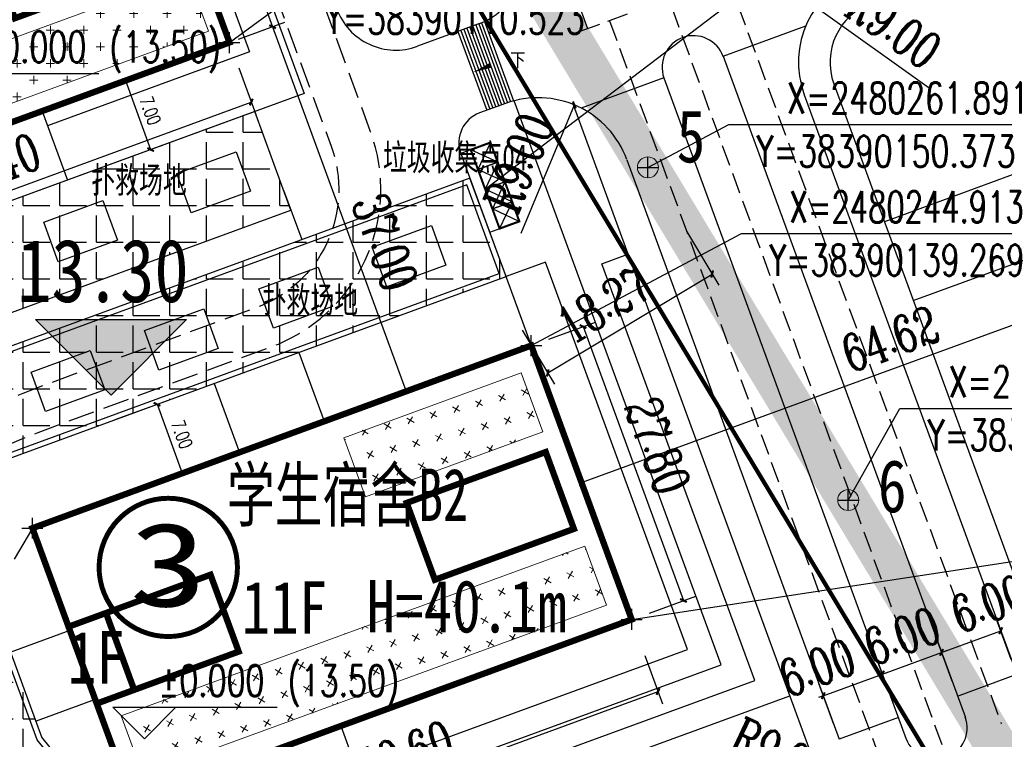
# Model space of a CAD drawing. Extents: x 38389316 to 38391210, y 2479116 to 2480544.
# Tile 44 of 68: x 38390091 to 38390184, y 2480207 to 2480276. Entities that reach past the tile are written whole.
import ezdxf
from ezdxf.enums import TextEntityAlignment as Align

# ---------------------------------------------------------------- set-up
doc = ezdxf.new("R2010")
doc.units = 0
doc.header["$LTSCALE"] = 2
for name, pattern in [('0', [0]), ('CENTER2', [1.125, 0.75, -0.125, 0.125, -0.125]), ('DASH', [0.35, 0.25, -0.1]), ('X2', [10, 8, -2])]:
    doc.linetypes.add(name, pattern=pattern)
doc.layers.get('0').update_dxf_attribs({"linetype": 'CONTINUOUS', "lineweight": 9})
doc.layers.get('Defpoints').update_dxf_attribs({"linetype": 'CONTINUOUS', "lineweight": 9})
for name, color, linetype in [('DIM_COOR', 3, 'CONTINUOUS'), ('DIM_ELEV', 3, 'CONTINUOUS'), ('DIM_SYMB', 3, 'CONTINUOUS'), ('hongxian', 1, 'CONTINUOUS'), ('PUB_DIM', 3, 'CONTINUOUS'), ('PUB_TEXT', 7, 'CONTINUOUS'), ('u-road', 4, 'CONTINUOUS'), ('ZJ', 7, 'CONTINUOUS'), ('建筑占地', 3, 'CONTINUOUS'), ('建筑轮廓', 2, 'CONTINUOUS'), ('文字', 7, 'CONTINUOUS'), ('校内道路中线', 1, 'CONTINUOUS'), ('远期红线', 30, 'CONTINUOUS'), ('道路', 33, 'CONTINUOUS')]:
    doc.layers.add(name, color=color, linetype=linetype)
for name, color, linetype, lineweight in [('尺寸标注', 7, 'CONTINUOUS', 9), ('屋顶绿化线', 126, 'CONTINUOUS', 9), ('建筑控制线', 6, '0', 9), ('规划坐标', 7, 'CONTINUOUS', 9)]:
    doc.layers.add(name, color=color, linetype=linetype, lineweight=lineweight)
doc.styles.add('-宋体', font='txt', dxfattribs={"width": 0.8})
doc.styles.add('_TCH_DIM', font='SIMPLEX', dxfattribs={"bigfont": 'GBCBIG'})
doc.styles.add('_TCH_LABEL_T3', font='COMPLEX', dxfattribs={"width": 0.705882, "bigfont": 'GBCBIG'})
doc.styles.add('HZTXT', font='txt', dxfattribs={"width": 0.8})
doc.styles.add('中等线体', font='txt', dxfattribs={"width": 0.8})
doc.styles.add('宋体', font='txt', dxfattribs={"width": 0.8, "height": 8})
doc.dimstyles.new('_TCH_ARCH_M_M&&1', dxfattribs={"dimtxt": 1.275, "dimasz": 0.5, "dimexe": 1.25, "dimexo": 1.5, "dimgap": 0.6125, "dimtad": 1, "dimzin": 1, "dimdsep": 46, "dimtxsty": '_TCH_LABEL_T3', "dimblk": 'ARCHTICK', "dimcen": 0.09, "dimclrt": 7, "dimazin": 2, "dimtfac": 1, "dimtix": 1, "dimtmove": 2, "dimatfit": 3, "dimfxl": 1, "dimtolj": 1, "dimtzin": 0, "dimarcsym": 0})
pattern_1 = [(0, (0, 0), (0, 3.4925), [2.54, -0.9525]), (90, (0, 0), (-3.4925, 2e-16), [2.54, -0.9525])]

# ---------------------------------------------------------------- blocks, each defined once
blk = doc.blocks.new('_ArchTick')
at = {"color": 0, "linetype": 'ByBlock', "const_width": 0.4}
blk.add_lwpolyline([(-0.5, -0.5), (0.5, 0.5)], dxfattribs=at)
blk = doc.blocks.new('*D127')
at = {"layer": 'Defpoints', "color": 0}
for p in [(38390110.896, 2480272.767), (38390112.601, 2480268.113), (38390060.754, 2480254.402)]:
    blk.add_point(p, dxfattribs=at)
at = {"layer": '尺寸标注', "color": 0, "lineweight": -2}
for p, q in [((38390111.412, 2480271.359), (38390113.031, 2480266.94)), ((38390062.459, 2480249.748), (38390112.601, 2480268.113)), ((38390061.27, 2480252.993), (38390062.889, 2480248.574))]:
    blk.add_line(p, q, dxfattribs=at)
at = {"layer": '尺寸标注', "color": 0, "lineweight": -2, "xscale": 0.5, "yscale": 0.5, "zscale": 0.5}
for p, rotation in [((38390112.601, 2480268.113), 20.11604092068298), ((38390062.459, 2480249.748), 200.116040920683)]:
    blk.add_blockref('_ArchTick', p, dxfattribs=dict(at, rotation=rotation))
at = {"layer": '尺寸标注', "color": 7, "insert": (38390087.899, 2480261.994), "char_height": 3.5, "attachment_point": 5, "rotation": 20.11604, "style": '_TCH_LABEL_T3'}
blk.add_mtext('\\A1;53.40', dxfattribs=at)
blk = doc.blocks.new('hyvahavb')
at = {"layer": 'DIM_ELEV'}
blk.add_hatch(color=10, dxfattribs=at).paths.add_polyline_path([(-173.18, -4360.83), (-182.18, -4351.83), (-164.18, -4351.83)])
at = {"layer": 'DIM_ELEV', "color": 10}
for p, q in [((-173.18, -4360.83), (-182.18, -4351.83)), ((-182.18, -4351.83), (-164.18, -4351.83)), ((-173.18, -4360.83), (-164.18, -4351.83))]:
    blk.add_line(p, q, dxfattribs=at)
blk = doc.blocks.new('*D131')
at = {"layer": 'Defpoints', "color": 0}
for p in [(38390100.962, 2480298.187), (38390114.627, 2480275.29), (38390109.973, 2480273.586)]:
    blk.add_point(p, dxfattribs=at)
at = {"layer": '尺寸标注', "color": 0, "lineweight": -2}
for p, q in [((38390102.37, 2480298.703), (38390106.79, 2480300.322)), ((38390105.616, 2480299.892), (38390114.627, 2480275.29)), ((38390111.381, 2480274.102), (38390115.8, 2480275.72))]:
    blk.add_line(p, q, dxfattribs=at)
at = {"layer": '尺寸标注', "color": 0, "lineweight": -2, "xscale": 0.5, "yscale": 0.5, "zscale": 0.5}
for p, rotation in [((38390105.616, 2480299.892), 110.1160408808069), ((38390114.627, 2480275.29), 290.1160408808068)]:
    blk.add_blockref('_ArchTick', p, dxfattribs=dict(at, rotation=rotation))
at = {"layer": '尺寸标注', "color": 7, "insert": (38390112.256, 2480289.758), "char_height": 3.5, "attachment_point": 5, "rotation": 290.11604, "style": '_TCH_LABEL_T3'}
blk.add_mtext('\\A1;26.20', dxfattribs=at)
blk = doc.blocks.new('*D134')
at = {"layer": 'Defpoints', "color": 0}
for p in [(38390116.481, 2480206.96), (38390133.258, 2480175.565), (38390128.604, 2480173.861)]:
    blk.add_point(p, dxfattribs=at)
at = {"layer": '尺寸标注', "color": 0, "lineweight": -2}
for p, q in [((38390117.89, 2480207.476), (38390122.309, 2480209.094)), ((38390121.135, 2480208.664), (38390133.258, 2480175.565)), ((38390130.013, 2480174.377), (38390134.432, 2480175.995))]:
    blk.add_line(p, q, dxfattribs=at)
at = {"layer": '尺寸标注', "color": 0, "lineweight": -2, "xscale": 0.5, "yscale": 0.5, "zscale": 0.5}
for p, rotation in [((38390121.135, 2480208.664), 110.1160408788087), ((38390133.258, 2480175.565), 290.1160408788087)]:
    blk.add_blockref('_ArchTick', p, dxfattribs=dict(at, rotation=rotation))
at = {"layer": '尺寸标注', "color": 7, "insert": (38390129.761, 2480193.109), "char_height": 3.5, "attachment_point": 5, "rotation": 290.11604, "style": '_TCH_LABEL_T3'}
blk.add_mtext('\\A1;35.25', dxfattribs=at)
blk = doc.blocks.new('*D136')
at = {"layer": 'Defpoints', "color": 0}
for p in [(38390109.973, 2480273.586), (38390127.352, 2480240.547), (38390122.698, 2480238.842)]:
    blk.add_point(p, dxfattribs=at)
at = {"layer": '尺寸标注', "color": 0, "lineweight": -2}
for p, q in [((38390111.381, 2480274.102), (38390115.8, 2480275.72)), ((38390114.627, 2480275.29), (38390127.352, 2480240.547)), ((38390124.106, 2480239.358), (38390128.526, 2480240.977))]:
    blk.add_line(p, q, dxfattribs=at)
at = {"layer": '尺寸标注', "color": 0, "lineweight": -2, "xscale": 0.5, "yscale": 0.5, "zscale": 0.5}
for p, rotation in [((38390114.627, 2480275.29), 110.1160408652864), ((38390127.352, 2480240.547), 290.1160408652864)]:
    blk.add_blockref('_ArchTick', p, dxfattribs=dict(at, rotation=rotation))
at = {"layer": '尺寸标注', "color": 7, "insert": (38390125.338, 2480254.741), "char_height": 3.5, "attachment_point": 5, "rotation": 290.11604, "style": '_TCH_LABEL_T3'}
blk.add_mtext('\\A1;37.00', dxfattribs=at)
blk = doc.blocks.new('*D142')
at = {"layer": 'Defpoints', "color": 0}
for p in [(38390149.575, 2480216.777), (38390151.344, 2480211.947), (38390102.062, 2480199.374)]:
    blk.add_point(p, dxfattribs=at)
at = {"layer": '尺寸标注', "color": 0, "lineweight": -2}
for p, q in [((38390150.091, 2480215.368), (38390151.774, 2480210.773)), ((38390103.831, 2480194.544), (38390151.344, 2480211.947)), ((38390102.578, 2480197.966), (38390104.261, 2480193.371))]:
    blk.add_line(p, q, dxfattribs=at)
at = {"layer": '尺寸标注', "color": 0, "lineweight": -2, "xscale": 0.5, "yscale": 0.5, "zscale": 0.5}
for p, rotation in [((38390151.344, 2480211.947), 20.11604125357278), ((38390103.831, 2480194.544), 200.1160412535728)]:
    blk.add_blockref('_ArchTick', p, dxfattribs=dict(at, rotation=rotation))
at = {"layer": '尺寸标注', "color": 7, "insert": (38390127.236, 2480206.046), "char_height": 3.5, "attachment_point": 5, "rotation": 20.11604, "style": '_TCH_LABEL_T3'}
blk.add_mtext('\\A1;50.60', dxfattribs=at)
blk = doc.blocks.new('*D143')
at = {"layer": 'Defpoints', "color": 0}
for p in [(38390139.545, 2480245.013), (38390153.76, 2480220.614), (38390149.106, 2480218.91)]:
    blk.add_point(p, dxfattribs=at)
at = {"layer": '尺寸标注', "color": 0, "lineweight": -2}
for p, q in [((38390140.954, 2480245.529), (38390145.373, 2480247.148)), ((38390144.199, 2480246.718), (38390153.76, 2480220.614)), ((38390150.515, 2480219.425), (38390154.934, 2480221.044))]:
    blk.add_line(p, q, dxfattribs=at)
at = {"layer": '尺寸标注', "color": 0, "lineweight": -2, "xscale": 0.5, "yscale": 0.5, "zscale": 0.5}
for p, rotation in [((38390144.199, 2480246.718), 110.1160408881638), ((38390153.76, 2480220.614), 290.1160408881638)]:
    blk.add_blockref('_ArchTick', p, dxfattribs=dict(at, rotation=rotation))
at = {"layer": '尺寸标注', "color": 7, "insert": (38390151.293, 2480235.347), "char_height": 3.5, "attachment_point": 5, "rotation": 290.11604, "style": '_TCH_LABEL_T3'}
blk.add_mtext('\\A1;27.80', dxfattribs=at)
blk = doc.blocks.new('*D148')
at = {"layer": 'Defpoints', "color": 0}
for p in [(38390153.265, 2480257.087), (38390156.494, 2480251.723), (38390137.612, 2480247.665)]:
    blk.add_point(p, dxfattribs=at)
at = {"layer": '尺寸标注', "color": 0, "lineweight": -2}
for p, q in [((38390154.038, 2480255.802), (38390157.138, 2480250.652)), ((38390140.841, 2480242.301), (38390156.494, 2480251.723)), ((38390138.386, 2480246.38), (38390141.486, 2480241.23))]:
    blk.add_line(p, q, dxfattribs=at)
at = {"layer": '尺寸标注', "color": 0, "lineweight": -2, "xscale": 0.5, "yscale": 0.5, "zscale": 0.5}
for p, rotation in [((38390156.494, 2480251.723), 31.04521292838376), ((38390140.841, 2480242.301), 211.0452129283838)]:
    blk.add_blockref('_ArchTick', p, dxfattribs=dict(at, rotation=rotation))
at = {"layer": '尺寸标注', "color": 7, "insert": (38390146.171, 2480248.834), "char_height": 3.5, "attachment_point": 5, "rotation": 31.04521, "style": '_TCH_LABEL_T3'}
blk.add_mtext('\\A1;18.27', dxfattribs=at)
blk = doc.blocks.new('nnbngb')
at = {"layer": '建筑轮廓', "const_width": 600, "flags": 128}
for points in [[(41807, 43522), (43188, 39449), (0, 24814), (8409, 0), (59173, 17203), (60634, 12893), (75873, 15291), (75873, 19831), (129473, 19831), (129473, 46031), (83873, 46031), (83873, 50331), (74683, 50331), (50827, 46578)], [(76073, 36831), (91173, 36831), (91173, 29031), (76073, 29031), (76073, 19831), (129473, 19831), (129473, 46031), (76073, 46031)], [(111073, 36831), (127273, 36831), (127273, 29031), (111073, 29031)]]:
    blk.add_lwpolyline(points, close=True, dxfattribs=at)
blk = doc.blocks.new('*D189')
at = {"layer": 'Defpoints', "color": 0}
for p in [(38390160.149, 2480204.295), (38390168.294, 2480200.465)]:
    blk.add_point(p, dxfattribs=at)
at = {"layer": '尺寸标注', "color": 0, "lineweight": -2}
blk.add_line((38390156.316, 2480206.097), (38390168.294, 2480200.465), dxfattribs=at)
at = {"layer": '尺寸标注', "color": 0, "lineweight": -2, "xscale": 0.5, "yscale": 0.5, "zscale": 0.5, "rotation": 334.8172375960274}
blk.add_blockref('_ArchTick', (38390168.294, 2480200.465), dxfattribs=at)
at = {"layer": '尺寸标注', "color": 7, "insert": (38390163.023, 2480205.982), "char_height": 3.5, "attachment_point": 5, "rotation": 334.81724, "style": '_TCH_LABEL_T3'}
blk.add_mtext('\\A1;R9.00', dxfattribs=at)
blk = doc.blocks.new('*D190')
at = {"layer": 'Defpoints', "color": 0}
for p in [(38390166.395, 2480277.138), (38390173.721, 2480271.91)]:
    blk.add_point(p, dxfattribs=at)
at = {"layer": '尺寸标注', "color": 0, "lineweight": -2}
blk.add_line((38390177.168, 2480269.449), (38390166.395, 2480277.138), dxfattribs=at)
at = {"layer": '尺寸标注', "color": 0, "lineweight": -2, "xscale": 0.5, "yscale": 0.5, "zscale": 0.5, "rotation": 144.4832516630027}
blk.add_blockref('_ArchTick', (38390166.395, 2480277.138), dxfattribs=at)
at = {"layer": '尺寸标注', "color": 7, "insert": (38390173.786, 2480275.242), "char_height": 3.5, "attachment_point": 5, "rotation": 324.48325, "style": '_TCH_LABEL_T3'}
blk.add_mtext('\\A1;R9.00', dxfattribs=at)
blk = doc.blocks.new('*D191')
at = {"layer": 'Defpoints', "color": 0}
for p in [(38390143.371, 2480267.839), (38390139.917, 2480259.528)]:
    blk.add_point(p, dxfattribs=at)
at = {"layer": '尺寸标注', "color": 0, "lineweight": -2}
blk.add_line((38390138.292, 2480255.617), (38390143.371, 2480267.839), dxfattribs=at)
at = {"layer": '尺寸标注', "color": 0, "lineweight": -2, "xscale": 0.5, "yscale": 0.5, "zscale": 0.5, "rotation": 67.43340218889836}
blk.add_blockref('_ArchTick', (38390143.371, 2480267.839), dxfattribs=at)
at = {"layer": '尺寸标注', "color": 7, "insert": (38390138.1, 2480262.321), "char_height": 3.5, "attachment_point": 5, "rotation": 67.4334, "style": '_TCH_LABEL_T3'}
blk.add_mtext('\\A1;R9.00', dxfattribs=at)
blk = doc.blocks.new('*D201')
at = {"layer": 'Defpoints', "color": 0}
for p in [(38390172.712, 2480213.608), (38390174.234, 2480209.454), (38390168.6, 2480207.39)]:
    blk.add_point(p, dxfattribs=at)
at = {"layer": '尺寸标注', "color": 0, "lineweight": -2}
for p, q in [((38390173.718, 2480210.862), (38390172.282, 2480214.782)), ((38390167.078, 2480211.544), (38390172.712, 2480213.608)), ((38390172.712, 2480213.608), (38390173.182, 2480213.78)), ((38390168.084, 2480208.799), (38390166.648, 2480212.718)), ((38390167.078, 2480211.544), (38390166.609, 2480211.372))]:
    blk.add_line(p, q, dxfattribs=at)
at = {"layer": '尺寸标注', "color": 0, "lineweight": -2, "xscale": 0.5, "yscale": 0.5, "zscale": 0.5}
for p, rotation in [((38390172.712, 2480213.608), 200.1178105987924), ((38390167.078, 2480211.544), 20.11781059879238)]:
    blk.add_blockref('_ArchTick', p, dxfattribs=dict(at, rotation=rotation))
at = {"layer": '尺寸标注', "color": 7, "insert": (38390166.502, 2480214.211), "char_height": 3.5, "attachment_point": 5, "rotation": 20.11781, "style": '_TCH_LABEL_T3'}
blk.add_mtext('\\A1;6.00', dxfattribs=at)
blk = doc.blocks.new('*D202')
at = {"layer": 'Defpoints', "color": 0}
for p in [(38390178.346, 2480215.672), (38390179.868, 2480211.518), (38390174.234, 2480209.454)]:
    blk.add_point(p, dxfattribs=at)
at = {"layer": '尺寸标注', "color": 0, "lineweight": -2}
for p, q in [((38390179.352, 2480212.926), (38390177.916, 2480216.846)), ((38390172.712, 2480213.608), (38390178.346, 2480215.672)), ((38390178.346, 2480215.672), (38390178.816, 2480215.844)), ((38390173.718, 2480210.862), (38390172.282, 2480214.782)), ((38390172.712, 2480213.608), (38390172.243, 2480213.436))]:
    blk.add_line(p, q, dxfattribs=at)
at = {"layer": '尺寸标注', "color": 0, "lineweight": -2, "xscale": 0.5, "yscale": 0.5, "zscale": 0.5}
for p, rotation in [((38390178.346, 2480215.672), 200.1178105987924), ((38390172.712, 2480213.608), 20.11781059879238)]:
    blk.add_blockref('_ArchTick', p, dxfattribs=dict(at, rotation=rotation))
at = {"layer": '尺寸标注', "color": 7, "insert": (38390174.583, 2480217.222), "char_height": 3.5, "attachment_point": 5, "rotation": 20.11781, "style": '_TCH_LABEL_T3'}
blk.add_mtext('\\A1;6.00', dxfattribs=at)
blk = doc.blocks.new('*D203')
at = {"layer": 'Defpoints', "color": 0}
for p in [(38390183.98, 2480217.736), (38390185.502, 2480213.581), (38390179.867, 2480211.517)]:
    blk.add_point(p, dxfattribs=at)
at = {"layer": '尺寸标注', "color": 0, "lineweight": -2}
for p, q in [((38390184.986, 2480214.99), (38390183.55, 2480218.909)), ((38390178.346, 2480215.672), (38390183.98, 2480217.736)), ((38390179.351, 2480212.926), (38390177.916, 2480216.845))]:
    blk.add_line(p, q, dxfattribs=at)
at = {"layer": '尺寸标注', "color": 0, "lineweight": -2, "xscale": 0.5, "yscale": 0.5, "zscale": 0.5}
for p, rotation in [((38390183.98, 2480217.736), 20.11781059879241), ((38390178.346, 2480215.672), 200.1178105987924)]:
    blk.add_blockref('_ArchTick', p, dxfattribs=dict(at, rotation=rotation))
at = {"layer": '尺寸标注', "color": 7, "insert": (38390182.859, 2480220.34), "char_height": 3.5, "attachment_point": 5, "rotation": 20.11781, "style": '_TCH_LABEL_T3'}
blk.add_mtext('\\A1;6.00', dxfattribs=at)
blk = doc.blocks.new('A$C5AA419EF')
at = {"layer": '建筑轮廓', "const_width": 600, "flags": 128}
for points in [[(0, 27800), (50600, 27800), (50600, 0), (0, 0)], [(3800, 17800), (0, 17800), (0, 10000), (3800, 10000)], [(14400, 10000), (3800, 10000), (3800, 17800), (14400, 17800)], [(48400, 17800), (34300, 17800), (34300, 10000), (48400, 10000)]]:
    blk.add_lwpolyline(points, close=True, dxfattribs=at)
blk = doc.blocks.new('*D231')
at = {"layer": 'Defpoints', "color": 0}
for p in [(38390204.739, 2480254.051), (38390204.741, 2480254.044), (38390144.05, 2480231.861)]:
    blk.add_point(p, dxfattribs=at)
at = {"layer": '尺寸标注', "color": 0, "lineweight": -2}
for p, q in [((38390144.053, 2480231.853), (38390204.741, 2480254.044)), ((38390205.254, 2480252.643), (38390205.171, 2480252.87)), ((38390144.565, 2480230.452), (38390144.482, 2480230.679))]:
    blk.add_line(p, q, dxfattribs=at)
at = {"layer": '尺寸标注', "color": 0, "lineweight": -2, "xscale": 0.5, "yscale": 0.5, "zscale": 0.5}
for p, rotation in [((38390204.741, 2480254.044), 20.08500135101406), ((38390144.053, 2480231.853), 200.0850013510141)]:
    blk.add_blockref('_ArchTick', p, dxfattribs=dict(at, rotation=rotation))
at = {"layer": '尺寸标注', "color": 7, "insert": (38390173.453, 2480245.531), "char_height": 3.5, "attachment_point": 5, "rotation": 20.085, "style": '_TCH_LABEL_T3'}
blk.add_mtext('\\A1;64.62', dxfattribs=at)
blk = doc.blocks.new('A$C2C2D53D2')
at = {"layer": '屋顶绿化线'}
h = blk.add_hatch(dxfattribs=at)
h.set_pattern_fill('CROSS', color=256, scale=1000, angle=-20.11685, style=0)
h.set_pattern_definition([(339.883152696, (-36900978721.8, 10874791445.4), (2036.6497452, 944.653542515), [793.75, -2381.25]), (69.883152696, (-36900978485.7, 10874790936.2), (-944.653542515, 2036.6497452), [793.75, -2381.25])])
h.paths.add_polyline_path([(75607, 19440), (126007, 19440), (126007, 25240), (75607, 25240)])
h.paths.add_polyline_path([(104457, 42240), (126007, 42240), (126007, 36440), (104457, 36440)])
blk.add_lwpolyline([(75607, 19440), (126007, 19440), (126007, 25240), (75607, 25240)], close=True, dxfattribs=at)
blk = doc.blocks.new('A$C05006BC7')
at = {"layer": '屋顶绿化线'}
h = blk.add_hatch(dxfattribs=at)
h.set_pattern_fill('CROSS', color=256, style=0)
h.set_pattern_definition([(218.8372693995, (31458550684, 22142933879.5), (-2232.089815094, 241.01360409), [793.75, -2381.25]), (128.8372693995, (31458550623.7, 22142933321.4), (241.01360409, 2232.089815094), [793.75, -2381.25])])
edge = h.paths.add_edge_path()
edge.add_line((0, 0), (47000, 0))
edge.add_line((47000, 0), (47000, 6000))
edge.add_line((47000, 6000), (0, 6000))
edge.add_line((0, 6000), (0, 0))
h.paths.add_polyline_path([(29000, 23600), (47000, 23600), (47000, 17600), (29000, 17600)])
for points in [[(29000, 23600), (47000, 23600), (47000, 17600), (29000, 17600)], [(0, 0), (47000, 0), (47000, 6000), (0, 6000)]]:
    blk.add_lwpolyline(points, close=True, dxfattribs=at)
blk = doc.blocks.new('*D352')
at = {"layer": 'Defpoints', "color": 0, "linetype": 'ByBlock', "transparency": 16777216}
for p in [(38390098.234, 2480237.337), (38390106.031, 2480232.738), (38390100.642, 2480230.764)]:
    blk.add_point(p, dxfattribs=at)
at = {"layer": 'PUB_DIM', "color": 0, "linetype": 'ByBlock', "lineweight": -2, "transparency": 16777216}
for p, q in [((38390099.643, 2480237.853), (38390104.797, 2480239.741)), ((38390103.624, 2480239.311), (38390106.031, 2480232.738)), ((38390102.05, 2480231.28), (38390107.205, 2480233.168))]:
    blk.add_line(p, q, dxfattribs=at)
at = {"layer": 'PUB_DIM', "color": 0, "linetype": 'ByBlock', "lineweight": -2, "transparency": 16777216, "xscale": 0.5, "yscale": 0.5, "zscale": 0.5}
for p, rotation in [((38390103.624, 2480239.311), 110.1169552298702), ((38390106.031, 2480232.738), 290.1169552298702)]:
    blk.add_blockref('_ArchTick', p, dxfattribs=dict(at, rotation=rotation))
at = {"layer": 'PUB_DIM', "color": 7, "linetype": 'ByBlock', "transparency": 16777216, "insert": (38390106.001, 2480236.455), "char_height": 1.275, "attachment_point": 5, "rotation": 290.11696, "style": '_TCH_LABEL_T3'}
blk.add_mtext('\\A1;7.00', dxfattribs=at)
blk = doc.blocks.new('*D354')
at = {"layer": 'Defpoints', "color": 0, "linetype": 'ByBlock', "transparency": 16777216}
for p in [(38390099.893, 2480269.894), (38390102.301, 2480263.321), (38390103.016, 2480263.583)]:
    blk.add_point(p, dxfattribs=at)
at = {"layer": 'PUB_DIM', "color": 0, "linetype": 'ByBlock', "lineweight": -2, "transparency": 16777216}
for p, q in [((38390101.301, 2480270.41), (38390101.783, 2480270.586)), ((38390100.609, 2480270.156), (38390103.016, 2480263.583)), ((38390103.709, 2480263.837), (38390104.19, 2480264.013))]:
    blk.add_line(p, q, dxfattribs=at)
at = {"layer": 'PUB_DIM', "color": 0, "linetype": 'ByBlock', "lineweight": -2, "transparency": 16777216, "xscale": 0.5, "yscale": 0.5, "zscale": 0.5}
for p, rotation in [((38390100.609, 2480270.156), 110.1168348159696), ((38390103.016, 2480263.583), 290.1168348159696)]:
    blk.add_blockref('_ArchTick', p, dxfattribs=dict(at, rotation=rotation))
at = {"layer": 'PUB_DIM', "color": 7, "linetype": 'ByBlock', "transparency": 16777216, "insert": (38390102.986, 2480267.299), "char_height": 1.275, "attachment_point": 5, "rotation": 290.11683, "style": '_TCH_LABEL_T3'}
blk.add_mtext('\\A1;7.00', dxfattribs=at)

msp = doc.modelspace()

# ---------------------------------------------------------------- hatches: boundary and pattern name
at = {"layer": '道路'}
h = msp.add_hatch(dxfattribs=at)
h.set_pattern_fill('ANGLE', color=256, style=0)
h.set_pattern_definition(pattern_1)
h.paths.add_polyline_path([(38390112.93, 2480267.214), (38390062.788, 2480248.848), (38390066.228, 2480239.458), (38390116.369, 2480257.824)])
h = msp.add_hatch(dxfattribs=at)
h.set_pattern_fill('ANGLE', color=256, style=0)
h.set_pattern_definition(pattern_1)
h.paths.add_polyline_path([(38390019.669, 2480193.655), (38390025.94, 2480185.865), (38390069.247, 2480220.73), (38390091.07, 2480193.624), (38390098.859, 2480199.895), (38390092.662, 2480207.593), (38390083.715, 2480232.019), (38390136.862, 2480251.486), (38390133.423, 2480260.875), (38390077.89, 2480240.535)])

# ---------------------------------------------------------------- linework, layer by layer
at = {"layer": 'DIM_COOR', "color": 3}
for p, q in [((38390110.523, 2480273.787), (38390117.06, 2480278.632)), ((38390110.523, 2480272.787), (38390110.523, 2480274.787)), ((38390109.523, 2480273.787), (38390111.523, 2480273.787)), ((38390150.373, 2480261.891), (38390158.067, 2480265.966)), ((38390158.067, 2480265.966), (38390187.327, 2480265.966)), ((38390150.373, 2480260.891), (38390150.373, 2480262.891)), ((38390149.373, 2480261.891), (38390151.373, 2480261.891)), ((38390139.269, 2480244.913), (38390159.299, 2480255.582)), ((38390159.299, 2480255.582), (38390188.449, 2480255.582)), ((38390139.269, 2480243.913), (38390139.269, 2480245.913)), ((38390138.269, 2480244.913), (38390140.269, 2480244.913)), ((38390169.455, 2480230.19), (38390174.357, 2480238.927)), ((38390174.357, 2480238.927), (38390203.617, 2480238.927)), ((38390169.455, 2480229.19), (38390169.455, 2480231.19)), ((38390168.455, 2480230.19), (38390170.455, 2480230.19)), ((38390091.756, 2480226.51), (38390091.756, 2480228.51)), ((38390091.756, 2480227.51), (38390090.025, 2480224.562)), ((38390090.756, 2480227.51), (38390092.756, 2480227.51)), ((38390148.831, 2480218.809), (38390186.307, 2480224.513)), ((38390148.831, 2480217.809), (38390148.831, 2480219.809)), ((38390147.831, 2480218.809), (38390149.831, 2480218.809))]:
    msp.add_line(p, q, dxfattribs=at)
at = {"layer": 'DIM_ELEV', "color": 3}
for p, q in [((38390082.447, 2480270.839), (38390098.097, 2480270.839)), ((38390102.416, 2480207.442), (38390099.416, 2480210.442)), ((38390099.416, 2480210.442), (38390115.066, 2480210.442)), ((38390102.416, 2480207.442), (38390105.416, 2480210.442))]:
    msp.add_line(p, q, dxfattribs=at)
at = {"layer": 'DIM_SYMB', "color": 3}
msp.add_lwpolyline([(38390136.782, 2480272.157, 0, 0, 0), (38390133.712, 2480270.943, 0, 0.467, 0), (38390135.339, 2480271.587, 0, 0, 0)], format="xyseb", dxfattribs=at)
at = {"layer": 'hongxian', "linetype": 'CENTER2', "ltscale": 10, "const_width": 4, "flags": 128}
msp.add_lwpolyline([(38389966.088, 2480297.513), (38389982.194, 2480307.879), (38390039.804, 2480329.658), (38390097.307, 2480350.05), (38390150.373, 2480261.891), (38390169.455, 2480230.19), (38390225.751, 2480136.667), (38390227.507, 2480133.748), (38390226.014, 2480128.736), (38390226.939, 2480119.097), (38390228.384, 2480110.104), (38390230.945, 2480101.453), (38390234.62, 2480096.196), (38390238.654, 2480093.641), (38390242.015, 2480092.599), (38390245.377, 2480091.557), (38390249.476, 2480090.84), (38390253.79, 2480090.086), (38390269.492, 2480064), (38390280.517, 2480045.682), (38390276.004, 2480043.512), (38390221.513, 2480017.314), (38390188.03, 2480001.17), (38390166.81, 2479990.939), (38390162.41, 2479988.818), (38390159.882, 2479987.599), (38390107.363, 2480052.835), (38390094.042, 2480069.381), (38390061.047, 2480110.365), (38389963.401, 2480231.654), (38389962.261, 2480233.069), (38389954.389, 2480247.06), (38389951.691, 2480262.793), (38389951.791, 2480263.303), (38389953.314, 2480271.057), (38389955.422, 2480281.786), (38389957.697, 2480285.14), (38389959.803, 2480288.246)], close=True, dxfattribs=at)
at = {"layer": 'u-road'}
for p, q in [((38390134.352, 2480275.594), (38390128.435, 2480273.426)), ((38390165.27, 2480268.814), (38390186.926, 2480209.694)), ((38390148.368, 2480262.623), (38390168.6, 2480207.39))]:
    msp.add_line(p, q, dxfattribs=at)
at = {"layer": 'u-road', "flags": 128}
for points in [[(38390157.535, 2480272.484), (38390165.412, 2480275.369)], [(38390157.535, 2480272.484), (38390180.62, 2480209.463)], [(38390151.902, 2480270.42), (38390144.026, 2480267.535)], [(38390151.899, 2480270.429), (38390174.986, 2480207.4)], [(38390179.867, 2480211.517), (38390185.51, 2480213.584)], [(38390174.234, 2480209.454), (38390168.6, 2480207.39)]]:
    msp.add_lwpolyline(points, dxfattribs=at)
msp.add_lwpolyline([(38390136.821, 2480267.979), (38390134.348, 2480267.072, 0.414204), (38390132.563, 2480263.224), (38390139.269, 2480244.913)], format="xyb", dxfattribs=at)
at = {"layer": 'u-road'}
for centre, radius, start, end in [((38390132.288, 2480281.228), 6, 290.11781, 20.11781), ((38390173.721, 2480271.91), 9, 110.11781, 200.11781), ((38390126.371, 2480279.06), 6, 200.11604, 290.11781), ((38390154.724, 2480271.437), 3, 19.8228, 199.65112), ((38390139.917, 2480259.528), 9, 20.11781, 110.11781), ((38390177.787, 2480208.474), 3, 200.11765, 20.11765)]:
    msp.add_arc(centre, radius, start, end, dxfattribs=at)
at = {"layer": 'ZJ', "color": 3, "linetype": 'Continuous', "const_width": 0.471}
msp.add_lwpolyline([(38390111.283, 2480223.771, 1), (38390098.106, 2480223.771, 1)], format="xyb", close=True, dxfattribs=at)
at = {"layer": '建筑占地', "color": 6, "flags": 128}
for points in [[(38389987.235, 2480233.936), (38390003.665, 2480213.528), (38390045.416, 2480247.141), (38390048.27, 2480243.596), (38390061.755, 2480251.089), (38390061.755, 2480251.089), (38390061.755, 2480251.089), (38390060.193, 2480255.352), (38390060.193, 2480255.352), (38390110.523, 2480273.787), (38390101.512, 2480298.389), (38390058.694, 2480282.705), (38390057.215, 2480286.743), (38390048.586, 2480283.582), (38390027.476, 2480271.853), (38390020.058, 2480265.881), (38390022.754, 2480262.532)], [(38390139.269, 2480244.913), (38390148.831, 2480218.809), (38390101.318, 2480201.405), (38390091.756, 2480227.51)], [(38390140.643, 2480234.766), (38390143.326, 2480227.442), (38390130.086, 2480222.592), (38390127.403, 2480229.917)], [(38390098.764, 2480219.427), (38390101.457, 2480212.094), (38390111.4, 2480215.748), (38390108.717, 2480223.072)]]:
    msp.add_lwpolyline(points, close=True, dxfattribs=at)
at = {"layer": '建筑控制线', "linetype": 'X2', "const_width": 0.4, "flags": 128}
msp.add_lwpolyline([(38390099.431, 2480334.888), (38390145.232, 2480258.797), (38390164.314, 2480227.096), (38390219.533, 2480135.252), (38390219.533, 2480135.252), (38390219.533, 2480135.252), (38390220.985, 2480118.334), (38390222.521, 2480108.771), (38390225.469, 2480098.815), (38390230.392, 2480091.771), (38390236.116, 2480088.146), (38390236.116, 2480088.146), (38390250.557, 2480083.822), (38390250.557, 2480083.822), (38390250.557, 2480083.822), (38390264.351, 2480060.906), (38390271.978, 2480048.234), (38390218.91, 2480022.72), (38390185.424, 2480006.575), (38390169.891, 2479999.086)], dxfattribs=at)
at = {"layer": '建筑轮廓', "const_width": 0.2, "flags": 128}
msp.add_lwpolyline([(38390135.38, 2480264.255), (38390133.502, 2480263.567), (38390136.252, 2480256.055), (38390138.13, 2480256.743)], close=True, dxfattribs=at)
at = {"layer": '建筑轮廓', "flags": 128}
for points in [[(38390136.067, 2480262.377), (38390135.38, 2480264.255), (38390133.502, 2480263.567), (38390134.189, 2480261.689), (38390136.067, 2480262.377), (38390133.502, 2480263.567), (38390135.38, 2480264.255), (38390134.189, 2480261.689)], [(38390136.755, 2480260.499), (38390136.067, 2480262.377), (38390134.189, 2480261.689), (38390134.877, 2480259.811), (38390136.755, 2480260.499), (38390134.189, 2480261.689), (38390136.067, 2480262.377), (38390134.877, 2480259.811)], [(38390137.442, 2480258.621), (38390136.755, 2480260.499), (38390134.877, 2480259.811), (38390135.564, 2480257.933), (38390137.442, 2480258.621), (38390134.877, 2480259.811), (38390136.755, 2480260.499), (38390135.564, 2480257.933)], [(38390138.13, 2480256.743), (38390137.442, 2480258.621), (38390135.564, 2480257.933), (38390136.252, 2480256.055), (38390138.13, 2480256.743), (38390135.564, 2480257.933), (38390137.442, 2480258.621), (38390136.252, 2480256.055)]]:
    msp.add_lwpolyline(points, dxfattribs=at)
at = {"layer": '文字', "flags": 128}
msp.add_lwpolyline([(38390134.877, 2480259.811), (38390161.366, 2480279.985), (38390181.41, 2480279.985)], dxfattribs=at)
at = {"layer": '校内道路中线', "color": 10, "linetype": 'DASH', "ltscale": 4, "flags": 128}
for points in [[(38390112.194, 2480387.545), (38390184.09, 2480191.268)], [(38390144.648, 2480275.105), (38390123.494, 2480332.856)], [(38390243.053, 2480311.151), (38390143.897, 2480274.83)], [(38390157.981, 2480279.989), (38390184.03, 2480208.876)], [(38390146.714, 2480275.862), (38390172.762, 2480204.749)]]:
    msp.add_lwpolyline(points, dxfattribs=at)
at = {"layer": '规划坐标', "color": 7, "linetype": 'Continuous'}
for centre in [(38390150.373, 2480261.891), (38390169.455, 2480230.19)]:
    msp.add_circle(centre, 1, dxfattribs=at)
at = {"layer": '远期红线', "color": 222, "linetype": 'CENTER2', "ltscale": 10, "const_width": 2.5, "flags": 128}
msp.add_lwpolyline([(38390460.026, 2480129.721), (38390436.345, 2480231.684), (38390423.718, 2480286.049), (38390423.362, 2480287.582), (38390422.694, 2480290.456), (38390395.053, 2480409.468), (38390390.854, 2480427.544), (38390389.747, 2480433.506), (38390344.998, 2480422.831), (38390341.349, 2480422.222), (38390327.798, 2480418.728), (38390297.817, 2480410.998), (38390264.736, 2480401.932), (38390215.555, 2480385.46), (38390214.975, 2480387.191), (38390216.504, 2480394.295), (38390163.431, 2480374.854), (38390097.019, 2480350.528), (38390150.373, 2480261.891), (38390169.455, 2480230.19), (38390227.507, 2480133.749), (38390226.014, 2480128.736), (38390226.939, 2480119.097), (38390228.384, 2480110.104), (38390230.945, 2480101.453), (38390234.62, 2480096.196), (38390238.654, 2480093.641), (38390242.015, 2480092.599), (38390245.377, 2480091.557), (38390249.476, 2480090.84), (38390253.79, 2480090.086), (38390269.492, 2480064), (38390280.517, 2480045.682), (38390276.004, 2480043.512), (38390221.513, 2480017.314), (38390188.03, 2480001.17), (38390166.81, 2479990.939), (38390162.41, 2479988.818), (38390159.882, 2479987.599), (38390322.242, 2479785.928), (38390498.512, 2479959.141), (38390497.51, 2479968.333), (38390495.146, 2479978.512), (38390482.053, 2480034.885), (38390465.988, 2480104.051), (38390465.469, 2480106.288)], close=True, dxfattribs=at)
at = {"layer": '道路'}
msp.add_line((38390168.087, 2480269.846), (38390189.427, 2480211.589), dxfattribs=at)
at = {"layer": '道路', "color": 3, "linetype": 'DASH', "ltscale": 5, "flags": 128}
for points in [[(38390028.846, 2480175.878), (38390028.846, 2480175.878, -0.414214), (38390030.668, 2480192.75), (38390066.947, 2480221.957, -0.081866), (38390094.132, 2480237.323), (38390114.441, 2480244.761, 0.414217), (38390123.962, 2480265.288), (38390088.539, 2480361.999, -0.356685), (38390093.52, 2480376.348), (38390097.88, 2480379.029)], [(38390011.287, 2480197.688), (38389985.816, 2480229.327, -0.414211), (38389987.637, 2480246.199), (38390026.387, 2480277.396, -0.081865), (38390043.378, 2480287), (38390092.394, 2480304.954, -0.414218), (38390107.79, 2480297.813), (38390120.206, 2480263.912, -0.414215), (38390113.065, 2480248.517), (38390092.756, 2480241.079, 0.081866), (38390064.438, 2480225.073), (38390028.159, 2480195.866, -0.414212), (38390011.287, 2480197.688), (38390011.287, 2480197.688)]]:
    msp.add_lwpolyline(points, format="xyb", dxfattribs=at)
at = {"layer": '道路', "flags": 128}
for points in [[(38390099.156, 2480319.358), (38390117.625, 2480268.934), (38390062.788, 2480248.848)], [(38390101.441, 2480302.943), (38390112.447, 2480272.895), (38390093.198, 2480265.844)], [(38390133.131, 2480275.147), (38390135.882, 2480267.635)], [(38390133.41, 2480275.257), (38390136.165, 2480267.736)], [(38390133.694, 2480275.353), (38390136.446, 2480267.841)], [(38390133.976, 2480275.456), (38390136.728, 2480267.944)], [(38390134.258, 2480275.559), (38390137.01, 2480268.045)], [(38390134.538, 2480275.666), (38390137.296, 2480268.137)], [(38390134.814, 2480275.785), (38390137.585, 2480268.22)], [(38390132.286, 2480274.837), (38390135.037, 2480267.325)], [(38390132.567, 2480274.94), (38390135.319, 2480267.428)], [(38390132.849, 2480275.043), (38390135.601, 2480267.531)], [(38390104.104, 2480194.974), (38390157.341, 2480214.473), (38390137.648, 2480268.237)], [(38390143.244, 2480267.89), (38390166.031, 2480205.681)], [(38390112.93, 2480267.214), (38390062.788, 2480248.848), (38390066.228, 2480239.458), (38390116.369, 2480257.824), (38390112.93, 2480267.214)], [(38390092.682, 2480267.253), (38390095.09, 2480260.68)], [(38390135.313, 2480255.711), (38390138.13, 2480256.743), (38390135.38, 2480264.255), (38390132.563, 2480263.224)], [(38390115.682, 2480259.702), (38390117.402, 2480255.007)], [(38390105.76, 2480192.918), (38390160.548, 2480212.985), (38390146.001, 2480252.703), (38390148.475, 2480253.609)], [(38390102.8, 2480197.159), (38390154.134, 2480215.961), (38390140.618, 2480252.861), (38390136.862, 2480251.486)], [(38390117.143, 2480244.263), (38390119.55, 2480237.69)], [(38390109.068, 2480241.305), (38390111.475, 2480234.732)], [(38390095.333, 2480217.744), (38390089.699, 2480215.68)], [(38390107.415, 2480190.862), (38390163.883, 2480211.544)], [(38390097.741, 2480211.171), (38390092.107, 2480209.107)]]:
    msp.add_lwpolyline(points, dxfattribs=at)
for points in [[(38390185.743, 2480282.704), (38390190.557, 2480269.56, -0.414214), (38390186.987, 2480261.862), (38390172.901, 2480256.703)], [(38390175.653, 2480249.191), (38390189.739, 2480254.351, -0.414214), (38390197.436, 2480250.78), (38390213.808, 2480206.084, -0.414214), (38390210.238, 2480198.387), (38390205.336, 2480196.591)]]:
    msp.add_lwpolyline(points, format="xyb", dxfattribs=at)
for points in [[(38390105.512, 2480261.302), (38390111.146, 2480263.366), (38390112.522, 2480259.61), (38390106.889, 2480257.547)], [(38390019.669, 2480193.655), (38390025.94, 2480185.865), (38390069.247, 2480220.73), (38390091.07, 2480193.624), (38390098.859, 2480199.895), (38390092.662, 2480207.593), (38390083.715, 2480232.019), (38390136.862, 2480251.486), (38390133.423, 2480260.875), (38390077.89, 2480240.535)], [(38390020.372, 2480193.579), (38390026.016, 2480186.568), (38390069.323, 2480221.433), (38390091.145, 2480194.327), (38390098.156, 2480199.971), (38390092.22, 2480207.343), (38390083.074, 2480232.316), (38390136.22, 2480251.783), (38390133.125, 2480260.234), (38390078.14, 2480240.094)], [(38390092.836, 2480256.66), (38390098.47, 2480258.723), (38390099.845, 2480254.967), (38390094.213, 2480252.904)], [(38390124.126, 2480254.273), (38390129.76, 2480256.336), (38390131.136, 2480252.58), (38390125.503, 2480250.517)], [(38390113.328, 2480250.318), (38390118.962, 2480252.382), (38390120.337, 2480248.626), (38390114.705, 2480246.563)], [(38390102.435, 2480246.33), (38390108.069, 2480248.394), (38390109.444, 2480244.638), (38390103.812, 2480242.575)], [(38390091.636, 2480242.375), (38390097.27, 2480244.439), (38390098.646, 2480240.683), (38390093.013, 2480238.62)]]:
    msp.add_lwpolyline(points, close=True, dxfattribs=at)
at = {"layer": '道路'}
msp.add_arc((38390173.721, 2480271.91), 6, 110.11781, 200.11781, dxfattribs=at)

# ---------------------------------------------------------------- block references
at = {"layer": 'DIM_ELEV', "color": 10, "xscale": 0.8, "yscale": 0.8, "zscale": 0.8, "rotation": 6.55795981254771e-06}
msp.add_blockref('hyvahavb', (38390237.787, 2483728.863), dxfattribs=at)
at = {"layer": '屋顶绿化线', "xscale": 0.001, "yscale": 0.001, "zscale": 0.001}
for name, p, rotation in [('A$C2C2D53D2', (38389996.897, 2480213.276), 20.11684730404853), ('A$C05006BC7', (38390102.286, 2480203.996), 20.11684738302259)]:
    msp.add_blockref(name, p, dxfattribs=dict(at, rotation=rotation))
at = {"layer": '建筑轮廓', "xscale": 0.001, "yscale": 0.001, "zscale": 0.001}
for name, p, rotation in [('nnbngb', (38389995.77, 2480210.635), 20.11684734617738), ('A$C5AA419EF', (38390101.318, 2480201.405), 20.11684735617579)]:
    msp.add_blockref(name, p, dxfattribs=dict(at, rotation=rotation))

# ---------------------------------------------------------------- texts
at = {"layer": 'DIM_ELEV', "color": 10, "style": '-宋体', "width": 0.8}
msp.add_text('13.30', height=6, rotation=0.00001, dxfattribs=at).set_placement((38390090.31, 2480249.054))
at = {"layer": 'PUB_TEXT', "color": 7, "style": '_TCH_DIM', "width": 0.705882}
for s, p in [('Y=38390110.523', (38390119.68, 2480274.607)), ('%%P0.000', (38390086.797, 2480271.889)), ('X=2480244.913', (38390163.849, 2480256.632)), ('Y=38390139.269', (38390161.949, 2480251.557)), ('%%P0.000', (38390103.766, 2480211.492))]:
    msp.add_text(s, height=2.975, dxfattribs=at).set_placement(p)
at = {"layer": 'PUB_TEXT', "color": 3, "linetype": 'ByBlock', "style": '_TCH_DIM', "width": 0.705882}
for p in [(38390099.097, 2480271.889), (38390116.066, 2480211.492)]:
    msp.add_text('(13.50)', height=2.975, dxfattribs=at).set_placement(p)
at = {"layer": 'PUB_TEXT', "color": 7}
for s, height, style, width, p in [('下', 1.329, '宋体', 0.8, (38390137.27, 2480271.476)), ('X=2480261.891', 2.975, '_TCH_DIM', 0.705882, (38390163.627, 2480267.016)), ('Y=38390150.373', 2.975, '_TCH_DIM', 0.705882, (38390160.727, 2480261.941)), ('X=2480230.190', 2.975, '_TCH_DIM', 0.705882, (38390179.017, 2480239.977)), ('Y=38390169.455', 2.975, '_TCH_DIM', 0.705882, (38390177.017, 2480234.902))]:
    msp.add_text(s, height=height, rotation=0.00001, dxfattribs=dict(at, style=style, width=width)).set_placement(p)
at = {"layer": 'ZJ', "linetype": 'Continuous', "style": 'HZTXT', "width": 1.310228}
msp.add_text('3', height=8, rotation=0.00001, dxfattribs=at).set_placement((38390100.967, 2480220.044), (38390108.421, 2480220.044), align=Align.FIT)
at = {"layer": '文字', "style": '中等线体'}
for s, height, width, p in [('垃圾收集点04', 2.5, 0.7, (38390125.137, 2480261.603)), ('扑救场地', 2.5, 0.7, (38390097.356, 2480259.451)), ('扑救场地', 2.5, 0.7, (38390113.675, 2480248.017)), ('学生宿舍B2', 5, 0.7, (38390110.283, 2480228.194)), ('H=40.1m', 5, 0.8, (38390123.575, 2480217.57)), ('11F', 5, 0.8, (38390111.681, 2480217.459)), ('1F', 5, 0.8, (38390095.118, 2480212.701))]:
    msp.add_text(s, height=height, dxfattribs=dict(at, width=width)).set_placement(p)
at = {"layer": '规划坐标', "color": 7, "linetype": 'Continuous', "style": '宋体', "width": 0.8}
for s, p in [('5', (38390154.479, 2480264.823)), ('6', (38390173.645, 2480231.486))]:
    msp.add_text(s, height=5, dxfattribs=at).set_placement(p, align=Align.MIDDLE)

# ---------------------------------------------------------------- dimensions: what is measured, and where the dimension line sits
at = {"layer": 'PUB_DIM', "linetype": 'ByBlock'}
for p1, p2, distance, picture, middle in [((38390099.893, 2480269.894), (38390102.301, 2480263.321), 0.762, '*D354', (38390102.986, 2480267.299)), ((38390098.234, 2480237.337), (38390100.642, 2480230.764), 5.74, '*D352', (38390106.001, 2480236.455))]:
    dim = msp.add_aligned_dim(p1=p1, p2=p2, distance=distance, dimstyle='_TCH_ARCH_M_M&&1', dxfattribs=at)
    dim.commit()
    dim.dimension.update_dxf_attribs({"geometry": picture, "text_midpoint": middle})
at = {"layer": '尺寸标注', "color": 3}
for base, p1, p2, angle, picture, middle in [((38390114.627, 2480275.29), (38390100.962, 2480298.187), (38390109.973, 2480273.586), 290.11604, '*D131', (38390112.256, 2480289.758)), ((38390127.352, 2480240.547), (38390109.973, 2480273.586), (38390122.698, 2480238.842), 290.11604, '*D136', (38390125.338, 2480254.741)), ((38390112.601, 2480268.113), (38390060.754, 2480254.402), (38390110.896, 2480272.767), 20.11604, '*D127', (38390087.899, 2480261.994)), ((38390156.494, 2480251.723), (38390137.612, 2480247.665), (38390153.265, 2480257.087), 31.04521, '*D148', (38390146.171, 2480248.834)), ((38390153.76, 2480220.614), (38390139.545, 2480245.013), (38390149.106, 2480218.91), 290.11604, '*D143', (38390151.293, 2480235.347)), ((38390183.98, 2480217.736), (38390179.867, 2480211.517), (38390185.502, 2480213.581), 20.11781, '*D203', (38390182.859, 2480220.34)), ((38390172.712, 2480213.608), (38390168.6, 2480207.39), (38390174.234, 2480209.454), 20.11781, '*D201', (38390166.502, 2480214.211)), ((38390151.344, 2480211.947), (38390102.062, 2480199.374), (38390149.575, 2480216.777), 20.11604, '*D142', (38390127.236, 2480206.046)), ((38390133.258, 2480175.565), (38390116.481, 2480206.96), (38390128.604, 2480173.861), 290.11604, '*D134', (38390129.761, 2480193.109))]:
    dim = msp.add_linear_dim(base=base, p1=p1, p2=p2, angle=angle, dimstyle='_TCH_ARCH_M_M&&1', override={"dimtxt": 3.5, "dimgap": 1}, dxfattribs=at)
    dim.commit()
    dim.dimension.update_dxf_attribs({"geometry": picture, "text_midpoint": middle, "dimtype": 129})
for center, mpoint, picture, middle in [((38390173.721, 2480271.91), (38390166.395, 2480277.138), '*D190', (38390172.188, 2480273.003)), ((38390139.917, 2480259.528), (38390143.371, 2480267.839), '*D191', (38390140.639, 2480261.266)), ((38390160.149, 2480204.295), (38390168.294, 2480200.465), '*D189', (38390161.852, 2480203.494))]:
    dim = msp.add_radius_dim(center=center, mpoint=mpoint, dimstyle='_TCH_ARCH_M_M&&1', override={"dimtxt": 3.5, "dimexe": 3, "dimexo": 3, "dimgap": 1, "dimtmove": 0}, dxfattribs=at)
    dim.commit()
    dim.dimension.update_dxf_attribs({"geometry": picture, "text_midpoint": middle, "dimtype": 132})
for p1, p2, distance, picture, middle in [((38390144.05, 2480231.861), (38390204.739, 2480254.051), -0.008, '*D231', (38390173.453, 2480245.531)), ((38390174.234, 2480209.454), (38390179.868, 2480211.518), 4.424, '*D202', (38390174.583, 2480217.222))]:
    dim = msp.add_aligned_dim(p1=p1, p2=p2, distance=distance, dimstyle='_TCH_ARCH_M_M&&1', override={"dimtxt": 3.5, "dimgap": 1}, dxfattribs=at)
    dim.commit()
    dim.dimension.update_dxf_attribs({"geometry": picture, "text_midpoint": middle})

doc.saveas('drawing.dxf')
